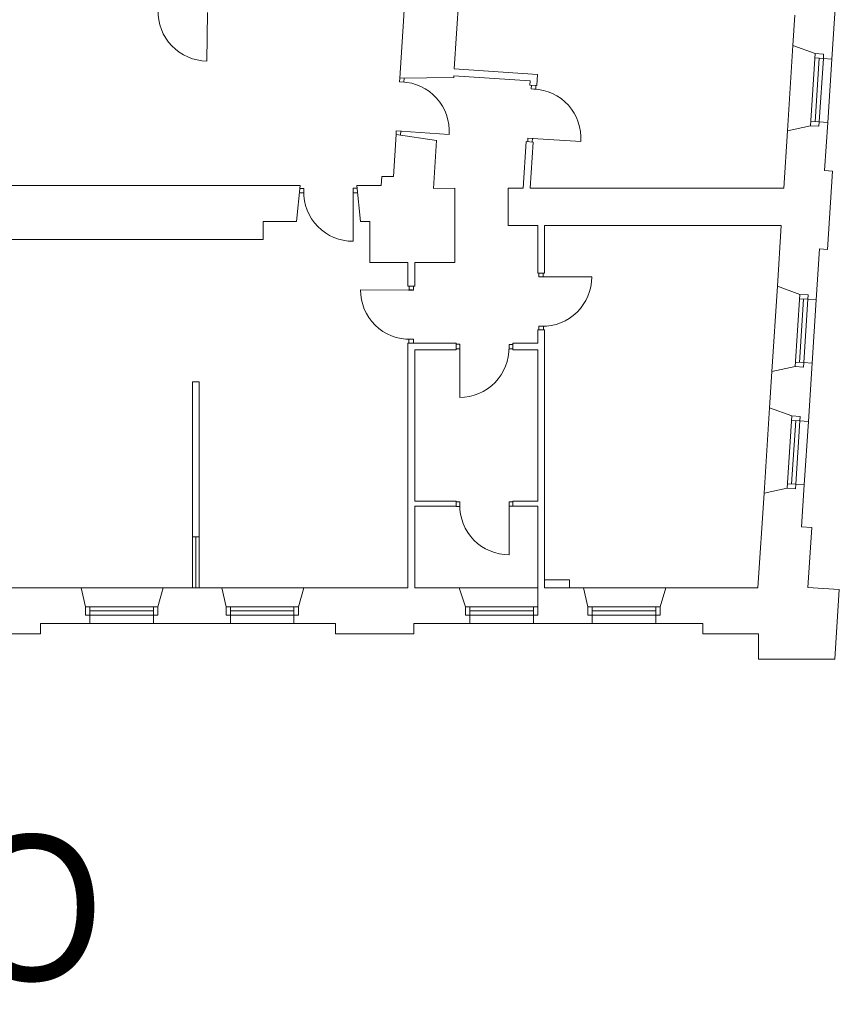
# Model space of a CAD drawing. Header units: centimetres. Extents: x 695802 to 711011, y 25963 to 44188.
# Tile 103 of 157: x 710788 to 710860, y 36003 to 36090. Entities that reach past the tile are written whole.
import ezdxf

# ---------------------------------------------------------------- set-up
doc = ezdxf.new("R2010")
doc.units = ezdxf.units.CM
for name, color, linetype, lineweight in [('Drzwi i okna', 51, 'Continuous', 9), ('Opis', 102, 'Continuous', 9), ('Przekrojowa', 253, 'Continuous', 25), ('Ramka', 255, 'Continuous', 9), ('Widokowa', 140, 'Continuous', 9)]:
    doc.layers.add(name, color=color, linetype=linetype, lineweight=lineweight)
doc.styles.add('ARIELCE', font='arial.ttf', dxfattribs={"width": 0.9})

# ---------------------------------------------------------------- blocks, each defined once
blk = doc.blocks.new('zw$2918')
at = {"layer": 'Drzwi i okna', "color": 0, "lineweight": 0}
for p, q in [((3221.2, -2959.2), (3220.4, -3044.7)), ((3559.9, -3081.2), (3560.3, -3074.6)), ((3568.8, -3081.8), (3559.9, -3081.2)), ((3567.8, -3081.8), (3568.3, -3075.1)), ((3792, -3093.7), (3792.4, -3087)), ((3800, -3094.2), (3800.4, -3087.5)), ((3800.9, -3094.3), (3792, -3093.7)), ((3554.3, -3168), (3553.9, -3174.5)), ((3563.3, -3168.6), (3554.3, -3168)), ((3561.8, -3175), (3562.3, -3168.5)), ((3562.3, -3168.5), (3647.6, -3174)), ((3786.4, -3180.5), (3786, -3186.9)), ((3795.4, -3181), (3786.4, -3180.5)), ((3794, -3187.4), (3794.4, -3181)), ((3794.4, -3181), (3879.7, -3186.4)), ((3391.1, -3277.2), (3383.2, -3277.2)), ((3391.1, -3269.2), (3384, -3269.2)), ((3391.1, -3278.2), (3391.1, -3269.2)), ((3478, -3278), (3478, -3269)), ((3478, -3269), (3485, -3269)), ((3485.8, -3277), (3478, -3277)), ((3478, -3277), (3478.2, -3362.5)), ((3805.4, -3425.5), (3805.4, -3419)), ((3813.4, -3419), (3813.4, -3425.5)), ((3814.4, -3425.5), (3805.4, -3425.5)), ((3813.4, -3425.5), (3898.9, -3425.4)), ((3576.7, -3448.5), (3491.2, -3448.3)), ((3575.7, -3448.5), (3584.7, -3448.5)), ((3576.7, -3442), (3576.7, -3448.5)), ((3584.7, -3448.5), (3584.7, -3442)), ((3814.6, -3512.4), (3805.6, -3512.4)), ((3805.6, -3512.4), (3805.6, -3519)), ((3813.6, -3512.4), (3813.6, -3519)), ((3575.5, -3535.4), (3584.5, -3535.4)), ((3576.5, -3535.4), (3576.5, -3542)), ((3584.5, -3535.4), (3584.5, -3542)), ((3666.2, -3544.3), (3659.7, -3544.3)), ((3659.7, -3552.3), (3666.2, -3552.3)), ((3666.2, -3552.3), (3666, -3637.8)), ((3666.2, -3553.3), (3666.2, -3544.3)), ((3753.1, -3553.5), (3753.1, -3544.5)), ((3753.1, -3544.5), (3759.7, -3544.5)), ((3753.1, -3552.5), (3759.7, -3552.5)), ((3666.3, -3822.2), (3659.7, -3822.2)), ((3666.3, -3830.2), (3659.7, -3830.2)), ((3666.3, -3831.2), (3666.3, -3822.2)), ((3753.2, -3831), (3753.2, -3822)), ((3753.2, -3822), (3759.7, -3822)), ((3759.7, -3830), (3753.2, -3830)), ((3753.2, -3830), (3753.3, -3915.5))]:
    blk.add_line(p, q, dxfattribs=at)
at = {"layer": 'Drzwi i okna', "color": 0, "lineweight": 0, "ltscale": 1.6}
for centre, start, end in [((3221, -2957.9), 177.9873, 269.5979), ((3561, -3168.2), 356.2036, 87.8142), ((3793.2, -3180.7), 356.2036, 87.8142), ((3477.8, -3275.8), 178.61, 270.2206), ((3812.2, -3425.7), 268.6184, 0.229), ((3577.9, -3448.7), 179.771, 271.3816), ((3666.4, -3551.1), 269.771, 1.3816), ((3753, -3828.8), 178.61, 270.2206)]:
    blk.add_arc(centre, 86.7, start, end, dxfattribs=at)
at = {"layer": 'Drzwi i okna', "color": 0, "lineweight": 0}
for centre, start, end in [((3399.9, -3273.7), 358.4469, 1.7455), ((3810.1, -3503.7), 88.4553, 91.7539), ((3580, -3526.6), 88.2461, 91.5447), ((3744.3, -3549.1), 178.2461, 181.5447), ((3675.1, -3826.7), 358.4469, 1.7455)]:
    blk.add_arc(centre, 78.2, start, end, dxfattribs=at)
at = {"layer": 'Przekrojowa', "color": 0, "lineweight": 0, "ltscale": 1.6}
for p, q in [((3574.4, -2856.9), (3566.8, -2974.4)), ((4322.1, -3041.3), (4330.4, -2912.5)), ((3656.5, -3058.7), (3665.1, -2925.5)), ((4253.5, -3017.2), (4256.9, -2963.7)), ((3566.8, -2974.4), (3560.3, -3074.7)), ((4253.5, -3017.2), (4292.9, -3031.6)), ((3560.3, -3074.7), (3655.6, -3073.5)), ((3655.6, -3073.5), (3655.8, -3070.7)), ((3655.8, -3070.7), (3790.4, -3079.4)), ((3656.5, -3058.7), (3803.2, -3068.2)), ((3801.9, -3087.8), (3803.2, -3068.2)), ((3790, -3087), (3790.4, -3079.4)), ((3790, -3087), (3801.9, -3087.8)), ((4243.8, -3167.5), (4284.7, -3158.9)), ((4314.9, -3153), (4309.4, -3237.8)), ((3553.9, -3174.5), (3549.1, -3248.1)), ((3553.9, -3174.5), (3625.4, -3184.6)), ((4243.8, -3167.5), (4237.3, -3269.1)), ((3619.9, -3269.2), (3625.4, -3184.6)), ((3778.2, -3269.1), (3783.5, -3186.8)), ((3783.5, -3186.8), (3795.5, -3187.5)), ((3790.2, -3269.1), (3795.5, -3187.5)), ((4309.4, -3237.8), (4323.4, -3238.8)), ((4323.4, -3238.8), (4314.5, -3376.9)), ((2672.9, -3264.1), (3384.5, -3264.1)), ((3384.5, -3264.1), (3378.2, -3327.7)), ((3484.5, -3264.1), (3527.8, -3264.1)), ((3484.5, -3264.1), (3490.9, -3327.7)), ((3528.9, -3248.1), (3527.8, -3264.1)), ((3528.9, -3248.1), (3549.1, -3248.1)), ((3657.7, -3269), (3619.9, -3269.2)), ((3657.7, -3335), (3657.7, -3269)), ((3751.7, -3335), (3751.7, -3269)), ((3751.7, -3269.1), (3778.2, -3269.1)), ((3790.2, -3269.1), (3911.7, -3269.1)), ((3911.7, -3269.1), (4237.3, -3269.1)), ((3378.2, -3327.7), (3319.7, -3327.7)), ((3319.7, -3327.7), (3319.7, -3359.7)), ((3490.9, -3327.7), (3507.7, -3327.7)), ((3507.7, -3400), (3507.7, -3327.7)), ((3657.7, -3335), (3657.7, -3400)), ((3803.7, -3335), (3751.7, -3335)), ((3803.7, -3419), (3803.7, -3335)), ((3815.8, -3419), (3815.8, -3335)), ((4233, -3335), (3815.8, -3335)), ((4226.1, -3441.7), (4233, -3335)), ((3319.7, -3359.7), (2855.7, -3359.7)), ((4294.7, -3465.8), (4300.5, -3376)), ((4300.5, -3376), (4314.5, -3376.9)), ((3574.7, -3400), (3507.7, -3400)), ((3574.7, -3442), (3574.7, -3400)), ((3657.7, -3400), (3586.7, -3400)), ((3586.7, -3400), (3586.7, -3442)), ((3803.7, -3419), (3815.8, -3419)), ((3586.7, -3442), (3574.7, -3442)), ((4226.1, -3441.7), (4265.5, -3456.2)), ((3803.7, -3542), (3803.7, -3519)), ((3803.7, -3519), (3815.8, -3519)), ((3815.8, -3973.7), (3815.8, -3519)), ((3586.7, -3542), (3574.7, -3542)), ((3574.7, -3542), (3574.7, -3973.7)), ((3586.7, -3542), (3659.7, -3542)), ((3659.7, -3542), (3659.7, -3554)), ((3759.7, -3542), (3803.7, -3542)), ((3759.7, -3542), (3759.7, -3554)), ((3586.7, -3554), (3659.7, -3554)), ((3586.7, -3554), (3586.7, -3821)), ((3759.7, -3554), (3803.7, -3554)), ((3803.7, -3821), (3803.7, -3554)), ((4212.3, -3656.3), (4216.4, -3592.1)), ((4216.4, -3592.1), (4257.3, -3583.4)), ((4280.8, -3680.4), (4287.5, -3577.6)), ((3206.7, -3610.7), (3194.7, -3610.7)), ((3194.7, -3610.7), (3194.7, -3883.7)), ((3206.7, -3883.7), (3206.7, -3610.7)), ((4212.3, -3656.3), (4251.7, -3670.7)), ((4202.6, -3806.6), (4243.4, -3798)), ((4273.6, -3792.1), (4268.9, -3866)), ((4202.6, -3806.6), (4191.8, -3973.7)), ((4191.8, -3973.7), (4202.6, -3806.6)), ((3586.7, -3821), (3659.7, -3821)), ((3586.7, -3830), (3586.7, -3973.7)), ((3586.7, -3830), (3659.7, -3830)), ((3659.7, -3821), (3659.7, -3830)), ((3759.7, -3821), (3803.7, -3821)), ((3759.7, -3821), (3759.7, -3830)), ((3759.7, -3830), (3803.7, -3830)), ((3803.7, -3973.7), (3803.7, -3830)), ((4286.8, -3867.2), (4268.9, -3866)), ((4286.8, -3867.2), (4280, -3973.3)), ((3206.7, -3883.7), (3194.7, -3883.7)), ((2998.5, -3973.7), (2865.7, -3973.7)), ((2998.5, -3973.7), (3006.1, -4007.1)), ((3143.5, -3973.7), (3133.7, -4007.1)), ((3192.7, -3973.7), (3143.5, -3973.7)), ((3192.7, -3973.7), (3206.7, -3973.7)), ((3246.5, -3973.7), (3206.7, -3973.7)), ((3246.5, -3973.7), (3254.1, -4007.1)), ((3391.5, -3973.7), (3381.7, -4007.1)), ((3574.7, -3973.7), (3391.5, -3973.7)), ((3665.3, -3973.7), (3586.7, -3973.7)), ((3665.3, -3973.7), (3676.1, -4007.1)), ((3859.8, -3959.7), (3815.8, -3959.7)), ((3884.5, -3973.7), (3815.8, -3973.7)), ((3859.8, -3959.7), (3859.8, -3973.7)), ((3884.5, -3973.7), (3892.1, -4007.1)), ((4029.5, -3973.7), (4019.7, -4007.1)), ((4191.8, -3973.7), (4029.5, -3973.7)), ((4280, -3973.3), (4335.3, -3976.8)), ((4327.4, -4099.8), (4335.3, -3976.8)), ((2926.9, -4054.8), (2926.9, -4036.8)), ((2926.9, -4036.8), (3013.9, -4036.8)), ((3125.9, -4036.8), (3261.9, -4036.8)), ((3446.9, -4036.8), (3373.9, -4036.8)), ((3446.9, -4036.8), (3446.9, -4054.8)), ((3683.9, -4036.8), (3584.9, -4036.8)), ((3584.9, -4054.8), (3584.9, -4036.8)), ((3795.9, -4036.8), (3899.9, -4036.8)), ((4011.9, -4036.8), (4094.9, -4036.8)), ((4094.9, -4036.8), (4094.9, -4054.8)), ((2788.9, -4054.8), (2926.9, -4054.8)), ((3446.9, -4054.8), (3584.9, -4054.8)), ((4094.9, -4054.8), (4192.9, -4054.8)), ((4192.9, -4054.8), (4192.9, -4099.8)), ((4192.9, -4099.8), (4316.9, -4099.8)), ((4192.9, -4099.8), (4327.4, -4099.8))]:
    blk.add_line(p, q, dxfattribs=at)
at = {"layer": 'Przekrojowa', "color": 0, "lineweight": 0}
for p, q in [((4292.9, -3031.6), (4307.7, -3032.5)), ((4307.7, -3032.5), (4307.2, -3040.3)), ((4307.2, -3040.3), (4322.1, -3041.3)), ((4322.1, -3041.3), (4307.2, -3040.3)), ((4284.7, -3158.9), (4299.4, -3159.8)), ((4299.4, -3159.8), (4299.9, -3152.1)), ((4299.9, -3152.1), (4314.9, -3153)), ((4314.9, -3153), (4299.9, -3152.1)), ((4265.5, -3456.2), (4280.3, -3457.1)), ((4280.3, -3457.1), (4279.8, -3464.9)), ((4279.8, -3464.9), (4294.7, -3465.8)), ((4294.7, -3465.8), (4279.8, -3464.9)), ((4272.1, -3584.4), (4272.6, -3576.6)), ((4272.6, -3576.6), (4287.5, -3577.6)), ((4287.5, -3577.6), (4272.6, -3576.6)), ((4257.3, -3583.4), (4272.1, -3584.4)), ((4251.7, -3670.7), (4266.4, -3671.7)), ((4266.4, -3671.7), (4265.9, -3679.4)), ((4265.9, -3679.4), (4280.8, -3680.4)), ((4280.8, -3680.4), (4265.9, -3679.4)), ((4243.4, -3798), (4258.2, -3798.9)), ((4258.2, -3798.9), (4258.7, -3791.2)), ((4258.7, -3791.2), (4273.6, -3792.1)), ((4273.6, -3792.1), (4258.7, -3791.2)), ((3803.7, -3973.7), (3803.7, -4021.9)), ((3006.1, -4007.1), (3006.1, -4021.9)), ((3133.7, -4007.1), (3133.7, -4021.9)), ((3254.1, -4007.1), (3254.1, -4021.9)), ((3381.7, -4007.1), (3381.7, -4021.9)), ((3676.1, -4007.1), (3676.1, -4021.9)), ((3892.1, -4007.1), (3892.1, -4021.9)), ((4019.7, -4007.1), (4019.7, -4021.9)), ((3006.1, -4021.9), (3013.9, -4021.9)), ((3013.9, -4021.9), (3013.9, -4036.8)), ((3013.9, -4036.8), (3013.9, -4021.9)), ((3133.7, -4021.9), (3125.9, -4021.9)), ((3125.9, -4021.9), (3125.9, -4036.8)), ((3125.9, -4036.8), (3125.9, -4021.9)), ((3254.1, -4021.9), (3261.9, -4021.9)), ((3261.9, -4021.9), (3261.9, -4036.8)), ((3261.9, -4036.8), (3261.9, -4021.9)), ((3381.7, -4021.9), (3373.9, -4021.9)), ((3373.9, -4021.9), (3373.9, -4036.8)), ((3373.9, -4036.8), (3373.9, -4021.9)), ((3676.1, -4021.9), (3683.9, -4021.9)), ((3683.9, -4021.9), (3683.9, -4036.8)), ((3683.9, -4036.8), (3683.9, -4021.9)), ((3803.7, -4021.9), (3795.9, -4021.9)), ((3795.9, -4021.9), (3795.9, -4036.8)), ((3795.9, -4036.8), (3795.9, -4021.9)), ((3892.1, -4021.9), (3899.9, -4021.9)), ((3899.9, -4021.9), (3899.9, -4036.8)), ((3899.9, -4036.8), (3899.9, -4021.9)), ((4019.7, -4021.9), (4011.9, -4021.9)), ((4011.9, -4021.9), (4011.9, -4036.8)), ((4011.9, -4036.8), (4011.9, -4021.9))]:
    blk.add_line(p, q, dxfattribs=at)
at = {"layer": 'Widokowa', "color": 0, "lineweight": 0, "ltscale": 1.6}
for p, q in [((4243.8, -3167.5), (4253.5, -3017.2)), ((4314.9, -3153), (4322.1, -3041.3)), ((4216.4, -3592.1), (4226.1, -3441.7)), ((4287.5, -3577.6), (4294.7, -3465.8)), ((4202.6, -3806.6), (4212.3, -3656.3)), ((4273.6, -3792.1), (4280.8, -3680.4)), ((3194.7, -3883.7), (3194.7, -3973.7)), ((3200.7, -3883.7), (3200.7, -3973.7)), ((3206.7, -3973.7), (3206.7, -3883.7)), ((2998.5, -3973.7), (3143.5, -3973.7)), ((3246.5, -3973.7), (3391.5, -3973.7)), ((3665.3, -3973.7), (3803.7, -3973.7)), ((3884.5, -3973.7), (4029.5, -3973.7)), ((3013.9, -4036.8), (3125.9, -4036.8)), ((3261.9, -4036.8), (3373.9, -4036.8)), ((3683.9, -4036.8), (3795.9, -4036.8)), ((3899.9, -4036.8), (4011.9, -4036.8))]:
    blk.add_line(p, q, dxfattribs=at)
at = {"layer": 'Widokowa', "color": 0, "lineweight": 0}
for p, q in [((4292.9, -3031.6), (4284.7, -3158.9)), ((4307.2, -3040.3), (4292.4, -3039.3)), ((4299.8, -3039.8), (4292.6, -3151.6)), ((4307.2, -3040.1), (4299.9, -3152.1)), ((4299.9, -3152.1), (4285.2, -3151.1)), ((4265.5, -3456.2), (4257.3, -3583.4)), ((4279.8, -3464.9), (4265, -3463.9)), ((4272.4, -3464.4), (4265.2, -3576.2)), ((4279.8, -3464.6), (4272.6, -3576.6)), ((4272.6, -3576.6), (4257.8, -3575.7)), ((4251.7, -3670.7), (4243.4, -3798)), ((4265.9, -3679.4), (4251.2, -3678.5)), ((4258.5, -3678.9), (4251.3, -3790.7)), ((4265.9, -3679.2), (4258.7, -3791.2)), ((4258.7, -3791.2), (4243.9, -3790.2)), ((3133.7, -4007.1), (3006.1, -4007.1)), ((3013.9, -4021.9), (3013.9, -4007.1)), ((3125.9, -4021.9), (3125.9, -4007.1)), ((3381.7, -4007.1), (3254.1, -4007.1)), ((3261.9, -4021.9), (3261.9, -4007.1)), ((3373.9, -4021.9), (3373.9, -4007.1)), ((3803.7, -4007.1), (3676.1, -4007.1)), ((3683.9, -4021.9), (3683.9, -4007.1)), ((3795.9, -4021.9), (3795.9, -4007.1)), ((4019.7, -4007.1), (3892.1, -4007.1)), ((3899.9, -4021.9), (3899.9, -4007.1)), ((4011.9, -4021.9), (4011.9, -4007.1)), ((3125.9, -4014.5), (3013.9, -4014.5)), ((3126.1, -4021.9), (3013.9, -4021.9)), ((3373.9, -4014.5), (3261.9, -4014.5)), ((3374.1, -4021.9), (3261.9, -4021.9)), ((3795.9, -4014.5), (3683.9, -4014.5)), ((3796.1, -4021.9), (3683.9, -4021.9)), ((4011.9, -4014.5), (3899.9, -4014.5)), ((4012.1, -4021.9), (3899.9, -4021.9))]:
    blk.add_line(p, q, dxfattribs=at)

msp = doc.modelspace()

# ---------------------------------------------------------------- block references
at = {"layer": 'Ramka', "xscale": 0.05, "yscale": 0.05, "zscale": 0.05}
msp.add_blockref('zw$2918', (710643.058, 36238.413), dxfattribs=at)

# ---------------------------------------------------------------- texts
at = {"layer": 'Opis', "insert": (710721.416, 36017.947), "char_height": 14, "width": 724.06297, "attachment_point": 1, "rotation": 359.98101, "style": 'ARIELCE'}
msp.add_mtext('\\pxsm1,ql;{\\fArial|b0|i0|c238|p34;\\H0.916668x;II PIĘTRO}', dxfattribs=at)

doc.saveas('drawing.dxf')
